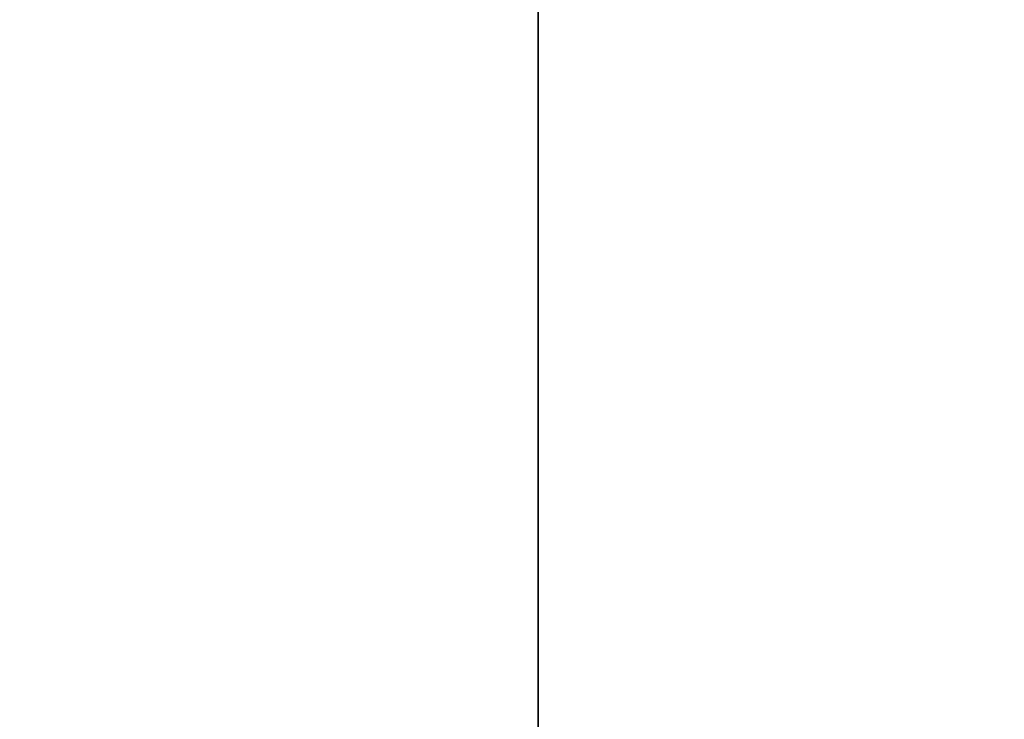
# Model space of a CAD drawing. Header units: millimetres. Extents: x 549 to 1049, y -22 to 79.
# Tile 43 of 127: x 657.991 to 658.199, y 47.786 to 47.934. Entities that reach past the tile are written whole.
import ezdxf

# ---------------------------------------------------------------- set-up
doc = ezdxf.new("R2010")
doc.units = ezdxf.units.MM
doc.header["$LTSCALE"] = 41.718519
doc.layers.add('34', color=7, linetype='CONTINUOUS')
doc.layers.add('35', color=7, linetype='CONTINUOUS')

msp = doc.modelspace()

# ---------------------------------------------------------------- linework, layer by layer
at = {"layer": '34', "color": 44, "linetype": 'Continuous', "true_color": 0x8c7500}
for points in [[(658.10055, 77.39743, 136.28061), (651.48678, -22.00257, 140.95092), (651.48678, 77.39743, 140.95092), (658.10055, 77.39743, 136.28061)], [(658.10055, -22.00257, 136.28061), (651.48678, -22.00257, 140.95092), (658.10055, 77.39743, 136.28061), (658.10055, -22.00257, 136.28061)], [(664.8621, 77.39743, 131.82691), (658.10055, -22.00257, 136.28061), (658.10055, 77.39743, 136.28061), (664.8621, 77.39743, 131.82691)], [(664.8621, -22.00257, 131.82691), (658.10055, -22.00257, 136.28061), (664.8621, 77.39743, 131.82691), (664.8621, -22.00257, 131.82691)]]:
    msp.add_3dface(points, dxfattribs=at)
at = {"layer": '35', "color": 44, "linetype": 'Continuous', "true_color": 0x8c7500}
for points in [[(657.88478, -22.00257, 549.18262), (664.64166, -22.00257, 553.64338), (657.88478, 77.39743, 549.18262), (657.88478, -22.00257, 549.18262)], [(657.88478, 77.39743, 549.18262), (664.64166, -22.00257, 553.64338), (664.64166, 77.39743, 553.64338), (657.88478, 77.39743, 549.18262)]]:
    msp.add_3dface(points, dxfattribs=at)

doc.saveas('drawing.dxf')
